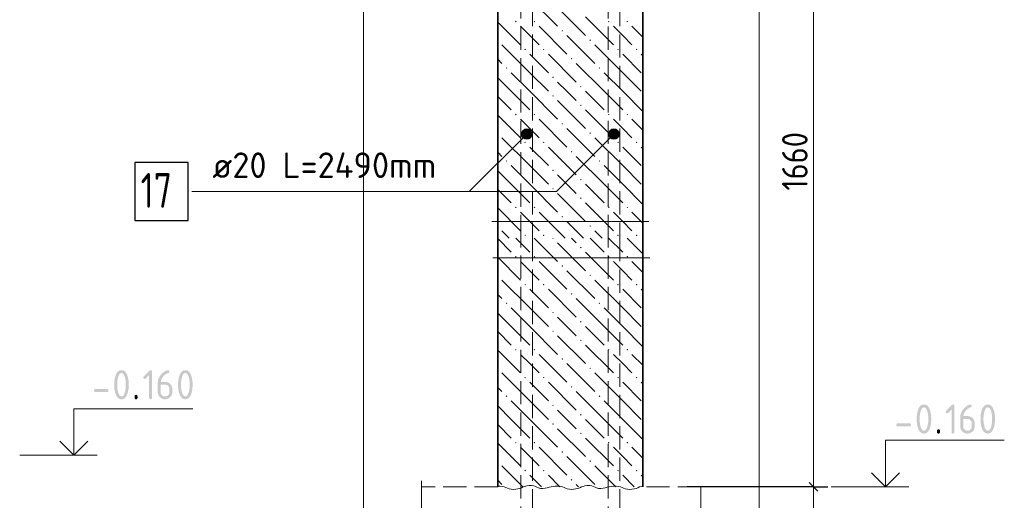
# Model space of a CAD drawing. Header units: millimetres. Extents: x 0 to 50400, y 0 to 35640.
# Tile 4 of 12: x 10836 to 21009, y 8374 to 13338. Entities that reach past the tile are written whole.
import ezdxf

# ---------------------------------------------------------------- set-up
doc = ezdxf.new("R2010")
doc.units = ezdxf.units.MM
doc.linetypes.add('______2', pattern=[324, 240, -84])
for name, color, linetype, lineweight in [('Standard', 7, 'Continuous', 25), ('Выпуски арматуры Г-обр.', 52, 'Continuous', 25), ('ЖБ Перекрытие верхний уровень', 7, 'Continuous', 35), ('ЖБ Пилон', 7, 'Continuous', 35), ('Размерная линия_ общее', 7, 'Continuous', 13)]:
    doc.layers.add(name, color=color, linetype=linetype, lineweight=lineweight)
doc.layers.add('Размерная выноска', color=7, linetype='Continuous')
doc.styles.add('ISOCPEUR', font='txt')

msp = doc.modelspace()

# ---------------------------------------------------------------- hatches: boundary and pattern name
at = {"layer": 'Standard', "linetype": 'Continuous', "lineweight": 13, "transparency": 33554687}
for points in [[(16113, 12118), (16037, 12194), (16023, 12170)], [(16113, 12118), (16023, 12170), (16089, 12104)], [(16089, 12104), (16023, 12170), (16023, 12142)], [(16089, 12104), (16023, 12142), (16062, 12104)], [(16062, 12104), (16023, 12142), (16037, 12118)], [(16127, 12142), (16062, 12208), (16037, 12194)], [(16127, 12142), (16037, 12194), (16113, 12118)], [(16127, 12170), (16089, 12208), (16062, 12208)], [(16127, 12170), (16062, 12208), (16127, 12142)], [(16089, 12208), (16127, 12170), (16113, 12194)], [(17013, 12118), (16937, 12194), (16923, 12170)], [(17013, 12118), (16923, 12170), (16989, 12104)], [(16989, 12104), (16923, 12170), (16923, 12142)], [(16989, 12104), (16923, 12142), (16962, 12104)], [(16962, 12104), (16923, 12142), (16937, 12118)], [(17027, 12142), (16962, 12208), (16937, 12194)], [(17027, 12142), (16937, 12194), (17013, 12118)], [(17027, 12170), (16989, 12208), (16962, 12208)], [(17027, 12170), (16962, 12208), (17027, 12142)], [(16989, 12208), (17027, 12170), (17013, 12194)]]:
    msp.add_hatch(color=7, dxfattribs=at).paths.add_polyline_path(points)
at = {"layer": 'ЖБ Пилон', "linetype": 'Continuous', "lineweight": 18, "transparency": 33554687}
for points in [[(15954, 13318), (15962, 13326), (15970, 13318), (15962, 13311)], [(16146, 13318), (16154, 13326), (16162, 13318), (16154, 13311)], [(16434, 13222), (16442, 13230), (16450, 13222), (16442, 13215)], [(16914, 13318), (16922, 13326), (16930, 13318), (16922, 13311)], [(17106, 13318), (17114, 13326), (17122, 13318), (17114, 13311)], [(15775, 13129), (15778, 13126), (15775, 13124)], [(16722, 13126), (16730, 13134), (16738, 13126), (16730, 13119)], [(16050, 13030), (16058, 13038), (16066, 13030), (16058, 13023)], [(16242, 13030), (16250, 13038), (16258, 13030), (16250, 13023)], [(17010, 13030), (17018, 13038), (17026, 13030), (17018, 13023)], [(17202, 13030), (17210, 13038), (17218, 13030), (17210, 13023)], [(16530, 12934), (16538, 12942), (16546, 12934), (16538, 12927)], [(15858, 12838), (15866, 12846), (15874, 12838), (15866, 12831)], [(16818, 12838), (16826, 12846), (16834, 12838), (16826, 12831)], [(16338, 12742), (16346, 12750), (16354, 12742), (16346, 12735)], [(16626, 12646), (16634, 12654), (16642, 12646), (16634, 12639)], [(16338, 12550), (16346, 12558), (16354, 12550), (16346, 12543)], [(16626, 12454), (16634, 12462), (16642, 12454), (16634, 12447)], [(15954, 12358), (15962, 12366), (15970, 12358), (15962, 12351)], [(16146, 12358), (16154, 12366), (16162, 12358), (16154, 12351)], [(16914, 12358), (16922, 12366), (16930, 12358), (16922, 12351)], [(17106, 12358), (17114, 12366), (17122, 12358), (17114, 12351)], [(16434, 12262), (16442, 12270), (16450, 12262), (16442, 12255)], [(15775, 12169), (15778, 12166), (15775, 12164)], [(16722, 12166), (16730, 12174), (16738, 12166), (16730, 12159)], [(16050, 12070), (16058, 12078), (16066, 12070), (16058, 12063)], [(16242, 12070), (16250, 12078), (16258, 12070), (16250, 12063)], [(17010, 12070), (17018, 12078), (17026, 12070), (17018, 12063)], [(17202, 12070), (17210, 12078), (17218, 12070), (17210, 12063)], [(16530, 11974), (16538, 11982), (16546, 11974), (16538, 11967)], [(15858, 11878), (15866, 11886), (15874, 11878), (15866, 11871)], [(16818, 11878), (16826, 11886), (16834, 11878), (16826, 11871)], [(16338, 11782), (16346, 11790), (16354, 11782), (16346, 11775)], [(16338, 11590), (16346, 11598), (16354, 11590), (16346, 11583)], [(16626, 11686), (16634, 11694), (16642, 11686), (16634, 11679)], [(16626, 11494), (16634, 11502), (16642, 11494), (16634, 11487)], [(15954, 11398), (15962, 11406), (15970, 11398), (15962, 11391)], [(16146, 11398), (16154, 11406), (16162, 11398), (16154, 11391)], [(16914, 11398), (16922, 11406), (16930, 11398), (16922, 11391)], [(17106, 11398), (17114, 11406), (17122, 11398), (17114, 11391)], [(16434, 11302), (16442, 11310), (16450, 11302), (16442, 11295)], [(15775, 11209), (15778, 11206), (15775, 11204)], [(16722, 11206), (16730, 11214), (16738, 11206), (16730, 11199)], [(16050, 11110), (16058, 11118), (16066, 11110), (16058, 11103)], [(16242, 11110), (16250, 11118), (16258, 11110), (16250, 11103)], [(17010, 11110), (17018, 11118), (17026, 11110), (17018, 11103)], [(17202, 11110), (17210, 11118), (17218, 11110), (17210, 11103)], [(16338, 11081), (16339, 11082), (16353, 11082), (16354, 11081), (16346, 11073)], [(16626, 10985), (16634, 10993), (16642, 10985), (16634, 10977)], [(15954, 10889), (15962, 10897), (15970, 10889), (15962, 10881)], [(16146, 10889), (16154, 10897), (16162, 10889), (16154, 10881)], [(16914, 10889), (16922, 10897), (16930, 10889), (16922, 10881)], [(17106, 10889), (17114, 10897), (17122, 10889), (17114, 10881)], [(16434, 10793), (16442, 10801), (16450, 10793), (16442, 10785)], [(15775, 10699), (15778, 10697), (15775, 10694)], [(16722, 10697), (16730, 10705), (16738, 10697), (16730, 10689)], [(16050, 10601), (16058, 10609), (16066, 10601), (16058, 10593)], [(16242, 10601), (16250, 10609), (16258, 10601), (16250, 10593)], [(17010, 10601), (17018, 10609), (17026, 10601), (17018, 10593)], [(17202, 10601), (17210, 10609), (17218, 10601), (17210, 10593)], [(16530, 10505), (16538, 10513), (16546, 10505), (16538, 10497)], [(15858, 10409), (15866, 10417), (15874, 10409), (15866, 10401)], [(16818, 10409), (16826, 10417), (16834, 10409), (16826, 10401)], [(16338, 10313), (16346, 10321), (16354, 10313), (16346, 10305)], [(16626, 10217), (16634, 10225), (16642, 10217), (16634, 10209)], [(16338, 10121), (16346, 10129), (16354, 10121), (16346, 10113)], [(16626, 10025), (16634, 10033), (16642, 10025), (16634, 10017)], [(15954, 9929), (15962, 9937), (15970, 9929), (15962, 9921)], [(16146, 9929), (16154, 9937), (16162, 9929), (16154, 9921)], [(16914, 9929), (16922, 9937), (16930, 9929), (16922, 9921)], [(17106, 9929), (17114, 9937), (17122, 9929), (17114, 9921)], [(16434, 9833), (16442, 9841), (16450, 9833), (16442, 9825)], [(15775, 9739), (15778, 9737), (15775, 9734)], [(16722, 9737), (16730, 9745), (16738, 9737), (16730, 9729)], [(16050, 9641), (16058, 9649), (16066, 9641), (16058, 9633)], [(16242, 9641), (16250, 9649), (16258, 9641), (16250, 9633)], [(17010, 9641), (17018, 9649), (17026, 9641), (17018, 9633)], [(17202, 9641), (17210, 9649), (17218, 9641), (17210, 9633)], [(16530, 9545), (16538, 9553), (16546, 9545), (16538, 9537)], [(15858, 9449), (15866, 9457), (15874, 9449), (15866, 9441)], [(16338, 9353), (16346, 9361), (16354, 9353), (16346, 9345)], [(16818, 9449), (16826, 9457), (16834, 9449), (16826, 9441)], [(16626, 9257), (16634, 9265), (16642, 9257), (16634, 9249)], [(16338, 9161), (16346, 9169), (16354, 9161), (16346, 9153)], [(16626, 9065), (16634, 9073), (16642, 9065), (16634, 9057)], [(15954, 8969), (15962, 8977), (15970, 8969), (15962, 8961)], [(16146, 8969), (16154, 8977), (16162, 8969), (16154, 8961)], [(16914, 8969), (16922, 8977), (16930, 8969), (16922, 8961)], [(17106, 8969), (17114, 8977), (17122, 8969), (17114, 8961)], [(16434, 8873), (16442, 8881), (16450, 8873), (16442, 8865)], [(15775, 8779), (15778, 8777), (15775, 8774)], [(16722, 8777), (16730, 8785), (16738, 8777), (16730, 8769)], [(16050, 8681), (16058, 8689), (16066, 8681), (16058, 8673)], [(16242, 8681), (16250, 8689), (16258, 8681), (16250, 8673)], [(17010, 8681), (17018, 8689), (17026, 8681), (17018, 8673)], [(17202, 8681), (17210, 8689), (17218, 8681), (17210, 8673)], [(16530, 8585), (16538, 8593), (16546, 8585), (16538, 8577)]]:
    msp.add_hatch(color=7, dxfattribs=at).paths.add_polyline_path(points, flags=16)
at = {"layer": 'ЖБ Пилон', "linetype": 'Continuous', "lineweight": 25, "transparency": 33554687}
h = msp.add_hatch(color=7, dxfattribs=at)
h.paths.add_polyline_path([(11932, 9567), (11932, 9577), (11932, 9586), (11932, 9595), (11931, 9604), (11930, 9612), (11928, 9621), (11927, 9629), (11925, 9638), (11923, 9644), (11921, 9649), (11920, 9655), (11918, 9659), (11916, 9664), (11914, 9668), (11912, 9672), (11909, 9675), (11907, 9678), (11905, 9680), (11902, 9683), (11899, 9684), (11897, 9686), (11894, 9687), (11891, 9687), (11888, 9687), (11885, 9687), (11882, 9687), (11879, 9686), (11876, 9684), (11873, 9683), (11871, 9680), (11868, 9678), (11866, 9675), (11864, 9672), (11862, 9668), (11860, 9664), (11858, 9659), (11856, 9655), (11854, 9649), (11853, 9644), (11851, 9637), (11849, 9629), (11847, 9620), (11846, 9612), (11845, 9603), (11844, 9594), (11843, 9585), (11843, 9577), (11843, 9567), (11843, 9558), (11843, 9549), (11844, 9540), (11845, 9531), (11846, 9523), (11847, 9514), (11849, 9506), (11851, 9497), (11852, 9491), (11854, 9486), (11856, 9480), (11858, 9475), (11860, 9471), (11862, 9467), (11864, 9463), (11866, 9460), (11868, 9457), (11871, 9454), (11873, 9452), (11876, 9451), (11879, 9449), (11882, 9448), (11885, 9447), (11888, 9447), (11891, 9447), (11894, 9448), (11897, 9449), (11899, 9451), (11902, 9452), (11905, 9454), (11907, 9457), (11909, 9460), (11912, 9463), (11914, 9467), (11916, 9471), (11918, 9475), (11920, 9480), (11921, 9486), (11923, 9491), (11925, 9497), (11927, 9506), (11928, 9514), (11930, 9523), (11931, 9531), (11932, 9540), (11932, 9549), (11932, 9558)])
h.paths.add_polyline_path([(11963, 9567), (11963, 9561), (11962, 9554), (11962, 9548), (11962, 9542), (11961, 9535), (11961, 9529), (11960, 9523), (11959, 9517), (11958, 9512), (11957, 9506), (11956, 9500), (11955, 9495), (11954, 9490), (11952, 9485), (11951, 9480), (11949, 9475), (11947, 9468), (11944, 9461), (11941, 9455), (11938, 9450), (11935, 9444), (11932, 9440), (11928, 9435), (11924, 9432), (11920, 9428), (11916, 9425), (11912, 9423), (11907, 9421), (11903, 9419), (11898, 9418), (11893, 9417), (11888, 9417), (11882, 9417), (11877, 9418), (11873, 9419), (11868, 9421), (11863, 9423), (11859, 9425), (11855, 9428), (11851, 9432), (11847, 9435), (11844, 9440), (11840, 9444), (11837, 9450), (11834, 9455), (11831, 9461), (11828, 9467), (11826, 9474), (11824, 9479), (11823, 9484), (11821, 9490), (11820, 9495), (11819, 9500), (11818, 9506), (11817, 9511), (11816, 9517), (11815, 9523), (11815, 9529), (11814, 9535), (11814, 9541), (11813, 9548), (11813, 9554), (11813, 9561), (11813, 9567), (11813, 9574), (11813, 9581), (11813, 9587), (11814, 9593), (11814, 9600), (11815, 9606), (11815, 9612), (11816, 9618), (11817, 9623), (11818, 9629), (11819, 9635), (11820, 9640), (11821, 9645), (11823, 9650), (11824, 9655), (11826, 9660), (11828, 9668), (11831, 9674), (11834, 9680), (11837, 9685), (11840, 9691), (11844, 9695), (11847, 9700), (11851, 9703), (11855, 9707), (11859, 9709), (11863, 9712), (11868, 9714), (11873, 9716), (11877, 9717), (11882, 9717), (11888, 9717), (11893, 9717), (11898, 9717), (11903, 9716), (11907, 9714), (11912, 9712), (11916, 9709), (11920, 9707), (11924, 9703), (11928, 9700), (11932, 9695), (11935, 9691), (11938, 9685), (11941, 9680), (11944, 9674), (11947, 9667), (11949, 9660), (11951, 9655), (11952, 9650), (11954, 9645), (11955, 9640), (11956, 9634), (11957, 9629), (11958, 9623), (11959, 9617), (11960, 9612), (11961, 9606), (11961, 9600), (11962, 9593), (11962, 9587), (11962, 9581), (11963, 9574)], flags=16)
for points in [[(12172, 9666), (12138, 9632), (12137, 9631), (12136, 9630), (12134, 9629), (12133, 9629), (12132, 9628), (12130, 9628), (12129, 9627), (12127, 9627), (12126, 9627), (12124, 9628), (12122, 9628), (12121, 9628), (12119, 9629), (12118, 9630), (12117, 9630), (12116, 9631), (12115, 9632), (12115, 9633), (12114, 9634), (12113, 9636), (12113, 9637), (12113, 9639), (12112, 9641), (12112, 9642), (12112, 9644), (12113, 9645), (12113, 9647), (12113, 9648), (12114, 9649), (12115, 9651), (12116, 9652), (12117, 9653), (12175, 9712), (12177, 9713), (12178, 9714), (12180, 9715), (12181, 9716), (12183, 9717), (12184, 9717), (12186, 9717), (12187, 9717), (12189, 9717), (12191, 9717), (12193, 9717), (12194, 9716), (12195, 9716), (12197, 9715), (12198, 9715), (12199, 9714), (12200, 9713), (12200, 9712), (12201, 9710), (12202, 9709), (12202, 9708), (12202, 9706), (12202, 9704), (12202, 9702), (12202, 9432), (12202, 9431), (12202, 9429), (12202, 9427), (12202, 9426), (12201, 9424), (12200, 9423), (12200, 9422), (12199, 9421), (12198, 9420), (12197, 9420), (12195, 9419), (12194, 9418), (12193, 9418), (12191, 9418), (12189, 9417), (12187, 9417), (12186, 9417), (12184, 9418), (12182, 9418), (12181, 9418), (12179, 9419), (12178, 9420), (12177, 9420), (12176, 9421), (12175, 9422), (12174, 9423), (12174, 9424), (12173, 9426), (12173, 9427), (12173, 9429), (12172, 9431), (12172, 9432)], [(11738, 9492), (11618, 9492), (11616, 9492), (11614, 9493), (11613, 9493), (11611, 9493), (11610, 9494), (11609, 9494), (11608, 9495), (11607, 9496), (11606, 9497), (11605, 9498), (11604, 9499), (11604, 9501), (11603, 9502), (11603, 9504), (11603, 9505), (11603, 9507), (11603, 9509), (11603, 9511), (11603, 9512), (11604, 9514), (11604, 9515), (11605, 9516), (11606, 9518), (11607, 9519), (11608, 9520), (11609, 9520), (11610, 9521), (11611, 9521), (11613, 9522), (11614, 9522), (11616, 9522), (11618, 9522), (11738, 9522), (11740, 9522), (11741, 9522), (11743, 9522), (11744, 9521), (11746, 9521), (11747, 9520), (11748, 9520), (11749, 9519), (11750, 9518), (11751, 9516), (11751, 9515), (11752, 9514), (11752, 9512), (11753, 9511), (11753, 9509), (11753, 9507), (11753, 9505), (11753, 9504), (11752, 9502), (11752, 9501), (11751, 9499), (11751, 9498), (11750, 9497), (11749, 9496), (11748, 9495), (11747, 9494), (11746, 9494), (11744, 9493), (11743, 9493), (11741, 9493), (11740, 9492)], [(12023, 9447), (12023, 9449), (12023, 9451), (12023, 9453), (12024, 9454), (12024, 9455), (12025, 9457), (12025, 9458), (12026, 9459), (12027, 9460), (12029, 9460), (12030, 9461), (12031, 9462), (12033, 9462), (12034, 9462), (12036, 9463), (12038, 9463), (12040, 9463), (12041, 9462), (12043, 9462), (12044, 9462), (12046, 9461), (12047, 9460), (12048, 9460), (12049, 9459), (12050, 9458), (12051, 9457), (12051, 9455), (12052, 9454), (12052, 9453), (12052, 9451), (12053, 9449), (12053, 9447), (12053, 9432), (12053, 9431), (12052, 9429), (12052, 9427), (12052, 9426), (12051, 9424), (12051, 9423), (12050, 9422), (12049, 9421), (12048, 9420), (12047, 9420), (12046, 9419), (12044, 9418), (12043, 9418), (12041, 9418), (12040, 9417), (12038, 9417), (12036, 9417), (12034, 9418), (12033, 9418), (12031, 9418), (12030, 9419), (12029, 9420), (12027, 9420), (12026, 9421), (12025, 9422), (12025, 9423), (12024, 9424), (12024, 9426), (12023, 9427), (12023, 9429), (12023, 9431), (12023, 9432)], [(20464, 9312), (20429, 9277), (20428, 9276), (20427, 9275), (20426, 9275), (20424, 9274), (20423, 9274), (20422, 9273), (20420, 9273), (20419, 9273), (20417, 9273), (20415, 9273), (20413, 9274), (20412, 9274), (20411, 9274), (20409, 9275), (20408, 9276), (20407, 9277), (20406, 9278), (20406, 9279), (20405, 9280), (20405, 9281), (20404, 9283), (20404, 9285), (20404, 9286), (20404, 9288), (20404, 9290), (20404, 9291), (20404, 9292), (20405, 9294), (20405, 9295), (20406, 9296), (20407, 9297), (20408, 9298), (20467, 9357), (20468, 9359), (20470, 9360), (20471, 9361), (20473, 9362), (20474, 9362), (20476, 9363), (20477, 9363), (20479, 9363), (20480, 9363), (20482, 9363), (20484, 9363), (20485, 9362), (20487, 9362), (20488, 9361), (20489, 9360), (20490, 9359), (20491, 9358), (20492, 9357), (20492, 9356), (20493, 9355), (20493, 9353), (20493, 9352), (20494, 9350), (20494, 9348), (20494, 9078), (20494, 9076), (20493, 9075), (20493, 9073), (20493, 9071), (20492, 9070), (20492, 9069), (20491, 9068), (20490, 9067), (20489, 9066), (20488, 9065), (20487, 9064), (20485, 9064), (20484, 9064), (20482, 9063), (20480, 9063), (20479, 9063), (20477, 9063), (20475, 9063), (20473, 9064), (20472, 9064), (20471, 9064), (20469, 9065), (20468, 9066), (20467, 9067), (20466, 9068), (20466, 9069), (20465, 9070), (20465, 9071), (20464, 9073), (20464, 9075), (20464, 9076), (20464, 9078)], [(20029, 9138), (19909, 9138), (19907, 9138), (19906, 9138), (19904, 9138), (19903, 9139), (19901, 9139), (19900, 9140), (19899, 9141), (19898, 9142), (19897, 9143), (19896, 9144), (19896, 9145), (19895, 9146), (19895, 9148), (19894, 9149), (19894, 9151), (19894, 9153), (19894, 9155), (19894, 9156), (19895, 9158), (19895, 9159), (19896, 9161), (19896, 9162), (19897, 9163), (19898, 9164), (19899, 9165), (19900, 9166), (19901, 9167), (19903, 9167), (19904, 9167), (19906, 9168), (19907, 9168), (19909, 9168), (20029, 9168), (20031, 9168), (20033, 9168), (20034, 9167), (20036, 9167), (20037, 9167), (20038, 9166), (20039, 9165), (20040, 9164), (20041, 9163), (20042, 9162), (20043, 9161), (20043, 9159), (20044, 9158), (20044, 9156), (20044, 9155), (20044, 9153), (20044, 9151), (20044, 9149), (20044, 9148), (20043, 9146), (20043, 9145), (20042, 9144), (20041, 9143), (20040, 9142), (20039, 9141), (20038, 9140), (20037, 9139), (20036, 9139), (20034, 9138), (20033, 9138), (20031, 9138)], [(20314, 9093), (20314, 9095), (20314, 9097), (20314, 9098), (20315, 9100), (20315, 9101), (20316, 9102), (20317, 9103), (20318, 9104), (20319, 9105), (20320, 9106), (20321, 9107), (20322, 9107), (20324, 9108), (20325, 9108), (20327, 9108), (20329, 9108), (20331, 9108), (20332, 9108), (20334, 9108), (20335, 9107), (20337, 9107), (20338, 9106), (20339, 9105), (20340, 9104), (20341, 9103), (20342, 9102), (20342, 9101), (20343, 9100), (20343, 9098), (20344, 9097), (20344, 9095), (20344, 9093), (20344, 9078), (20344, 9076), (20344, 9075), (20343, 9073), (20343, 9071), (20342, 9070), (20342, 9069), (20341, 9068), (20340, 9067), (20339, 9066), (20338, 9065), (20337, 9064), (20335, 9064), (20334, 9064), (20332, 9063), (20331, 9063), (20329, 9063), (20327, 9063), (20325, 9063), (20324, 9064), (20322, 9064), (20321, 9064), (20320, 9065), (20319, 9066), (20318, 9067), (20317, 9068), (20316, 9069), (20315, 9070), (20315, 9071), (20314, 9073), (20314, 9075), (20314, 9076), (20314, 9078)]]:
    msp.add_hatch(color=7, dxfattribs=at).paths.add_polyline_path(points, flags=16)
h = msp.add_hatch(color=7, dxfattribs=at)
h.paths.add_polyline_path([(12293, 9567), (12293, 9492), (12293, 9488), (12293, 9483), (12294, 9479), (12296, 9475), (12297, 9471), (12300, 9467), (12302, 9464), (12306, 9461), (12309, 9457), (12312, 9455), (12316, 9452), (12320, 9451), (12324, 9449), (12328, 9448), (12333, 9447), (12337, 9447), (12342, 9447), (12346, 9448), (12351, 9449), (12355, 9451), (12359, 9452), (12362, 9455), (12366, 9457), (12369, 9461), (12372, 9464), (12375, 9468), (12377, 9471), (12379, 9475), (12381, 9479), (12381, 9483), (12382, 9488), (12382, 9492), (12382, 9522), (12382, 9527), (12381, 9532), (12381, 9536), (12379, 9540), (12377, 9544), (12375, 9547), (12372, 9551), (12369, 9554), (12366, 9558), (12362, 9560), (12359, 9563), (12355, 9564), (12351, 9566), (12346, 9567), (12342, 9567), (12337, 9567)])
h.paths.add_polyline_path([(12367, 9717), (12369, 9717), (12371, 9717), (12372, 9717), (12374, 9716), (12375, 9716), (12376, 9715), (12378, 9715), (12378, 9714), (12379, 9713), (12380, 9712), (12381, 9710), (12381, 9709), (12382, 9708), (12382, 9706), (12382, 9704), (12382, 9702), (12382, 9700), (12382, 9697), (12381, 9695), (12380, 9694), (12379, 9692), (12378, 9691), (12377, 9690), (12375, 9689), (12371, 9688), (12367, 9687), (12363, 9686), (12359, 9684), (12355, 9682), (12351, 9680), (12347, 9678), (12344, 9675), (12340, 9673), (12336, 9670), (12333, 9667), (12330, 9664), (12326, 9661), (12323, 9657), (12320, 9653), (12317, 9649), (12312, 9643), (12308, 9637), (12304, 9631), (12301, 9624), (12298, 9618), (12296, 9611), (12295, 9604), (12294, 9597), (12337, 9597), (12341, 9597), (12345, 9597), (12349, 9597), (12353, 9596), (12356, 9595), (12360, 9594), (12363, 9593), (12367, 9592), (12370, 9591), (12373, 9589), (12376, 9587), (12379, 9585), (12382, 9583), (12385, 9581), (12388, 9578), (12391, 9576), (12393, 9573), (12396, 9570), (12398, 9567), (12400, 9564), (12402, 9561), (12404, 9558), (12406, 9555), (12407, 9551), (12408, 9548), (12409, 9545), (12410, 9541), (12411, 9538), (12412, 9534), (12412, 9530), (12412, 9526), (12412, 9522), (12412, 9492), (12412, 9489), (12412, 9485), (12412, 9481), (12411, 9477), (12410, 9474), (12409, 9470), (12408, 9467), (12407, 9463), (12405, 9460), (12404, 9457), (12402, 9454), (12400, 9451), (12398, 9448), (12396, 9445), (12393, 9442), (12390, 9439), (12388, 9437), (12385, 9434), (12382, 9432), (12379, 9430), (12376, 9428), (12373, 9426), (12370, 9424), (12366, 9423), (12363, 9422), (12359, 9420), (12356, 9419), (12352, 9419), (12349, 9418), (12345, 9418), (12341, 9417), (12337, 9417), (12334, 9417), (12330, 9418), (12326, 9418), (12322, 9419), (12319, 9419), (12315, 9420), (12312, 9421), (12308, 9423), (12305, 9424), (12302, 9426), (12299, 9428), (12296, 9430), (12293, 9432), (12290, 9434), (12287, 9436), (12284, 9439), (12282, 9442), (12279, 9445), (12277, 9448), (12275, 9451), (12273, 9454), (12271, 9457), (12269, 9460), (12268, 9463), (12267, 9466), (12266, 9470), (12265, 9473), (12264, 9477), (12263, 9481), (12263, 9484), (12263, 9488), (12263, 9492), (12263, 9582), (12263, 9589), (12263, 9595), (12264, 9601), (12265, 9607), (12266, 9613), (12267, 9619), (12269, 9625), (12271, 9630), (12273, 9636), (12276, 9641), (12278, 9647), (12282, 9652), (12285, 9657), (12288, 9662), (12292, 9667), (12296, 9672), (12300, 9675), (12303, 9679), (12306, 9682), (12310, 9686), (12313, 9689), (12317, 9692), (12320, 9695), (12324, 9697), (12327, 9700), (12331, 9702), (12335, 9705), (12338, 9707), (12342, 9709), (12346, 9711), (12350, 9712), (12354, 9714), (12356, 9715), (12358, 9716), (12360, 9716), (12361, 9717), (12363, 9717), (12365, 9717), (12366, 9717)], flags=16)
h = msp.add_hatch(color=7, dxfattribs=at)
h.paths.add_polyline_path([(12592, 9567), (12592, 9577), (12592, 9586), (12591, 9595), (12590, 9604), (12589, 9612), (12588, 9621), (12586, 9629), (12584, 9638), (12583, 9644), (12581, 9649), (12579, 9655), (12577, 9659), (12575, 9664), (12573, 9668), (12571, 9672), (12569, 9675), (12567, 9678), (12564, 9680), (12562, 9683), (12559, 9684), (12556, 9686), (12553, 9687), (12550, 9687), (12547, 9687), (12544, 9687), (12541, 9687), (12538, 9686), (12536, 9684), (12533, 9683), (12531, 9680), (12528, 9678), (12526, 9675), (12523, 9672), (12521, 9668), (12519, 9664), (12517, 9659), (12515, 9655), (12514, 9649), (12512, 9644), (12511, 9637), (12509, 9629), (12507, 9620), (12505, 9612), (12504, 9603), (12503, 9594), (12503, 9585), (12502, 9577), (12502, 9567), (12502, 9558), (12503, 9549), (12503, 9540), (12504, 9531), (12505, 9523), (12507, 9514), (12508, 9506), (12510, 9497), (12512, 9491), (12514, 9486), (12515, 9480), (12517, 9475), (12519, 9471), (12521, 9467), (12523, 9463), (12526, 9460), (12528, 9457), (12530, 9454), (12533, 9452), (12536, 9451), (12538, 9449), (12541, 9448), (12544, 9447), (12547, 9447), (12550, 9447), (12553, 9448), (12556, 9449), (12559, 9451), (12562, 9452), (12564, 9454), (12567, 9457), (12569, 9460), (12571, 9463), (12573, 9467), (12575, 9471), (12577, 9475), (12579, 9480), (12581, 9486), (12583, 9491), (12584, 9497), (12586, 9506), (12588, 9514), (12589, 9523), (12590, 9531), (12591, 9540), (12592, 9549), (12592, 9558)])
h.paths.add_polyline_path([(12622, 9567), (12622, 9561), (12622, 9554), (12622, 9548), (12621, 9542), (12621, 9535), (12620, 9529), (12620, 9523), (12619, 9517), (12618, 9512), (12617, 9506), (12616, 9500), (12615, 9495), (12613, 9490), (12612, 9485), (12611, 9480), (12609, 9475), (12607, 9468), (12604, 9461), (12601, 9455), (12598, 9450), (12595, 9444), (12591, 9440), (12588, 9435), (12584, 9432), (12580, 9428), (12576, 9425), (12572, 9423), (12567, 9421), (12562, 9419), (12557, 9418), (12553, 9417), (12547, 9417), (12542, 9417), (12537, 9418), (12532, 9419), (12527, 9421), (12523, 9423), (12519, 9425), (12514, 9428), (12511, 9432), (12507, 9435), (12503, 9440), (12500, 9444), (12497, 9450), (12493, 9455), (12491, 9461), (12488, 9467), (12486, 9474), (12484, 9479), (12482, 9484), (12481, 9490), (12480, 9495), (12479, 9500), (12478, 9506), (12476, 9511), (12476, 9517), (12475, 9523), (12474, 9529), (12474, 9535), (12473, 9541), (12473, 9548), (12473, 9554), (12472, 9561), (12472, 9567), (12472, 9574), (12473, 9581), (12473, 9587), (12473, 9593), (12474, 9600), (12474, 9606), (12475, 9612), (12476, 9618), (12476, 9623), (12478, 9629), (12479, 9635), (12480, 9640), (12481, 9645), (12482, 9650), (12484, 9655), (12486, 9660), (12488, 9668), (12491, 9674), (12493, 9680), (12497, 9685), (12500, 9691), (12503, 9695), (12507, 9700), (12511, 9703), (12514, 9707), (12519, 9709), (12523, 9712), (12527, 9714), (12532, 9716), (12537, 9717), (12542, 9717), (12547, 9717), (12553, 9717), (12557, 9717), (12562, 9716), (12567, 9714), (12572, 9712), (12576, 9709), (12580, 9707), (12584, 9703), (12588, 9700), (12591, 9695), (12595, 9691), (12598, 9685), (12601, 9680), (12604, 9674), (12607, 9667), (12609, 9660), (12611, 9655), (12612, 9650), (12613, 9645), (12615, 9640), (12616, 9634), (12617, 9629), (12618, 9623), (12619, 9617), (12620, 9612), (12620, 9606), (12621, 9600), (12621, 9593), (12622, 9587), (12622, 9581), (12622, 9574)], flags=16)
h = msp.add_hatch(color=7, dxfattribs=at)
h.paths.add_polyline_path([(20224, 9213), (20224, 9222), (20223, 9231), (20223, 9240), (20222, 9249), (20221, 9258), (20219, 9266), (20218, 9275), (20216, 9283), (20214, 9289), (20213, 9295), (20211, 9300), (20209, 9305), (20207, 9310), (20205, 9314), (20203, 9317), (20201, 9321), (20198, 9324), (20196, 9326), (20193, 9328), (20191, 9330), (20188, 9331), (20185, 9332), (20182, 9333), (20179, 9333), (20176, 9333), (20173, 9332), (20170, 9331), (20167, 9330), (20165, 9328), (20162, 9326), (20160, 9324), (20157, 9320), (20155, 9317), (20153, 9313), (20151, 9310), (20149, 9305), (20147, 9300), (20145, 9295), (20144, 9289), (20142, 9283), (20140, 9275), (20139, 9266), (20137, 9257), (20136, 9249), (20135, 9240), (20135, 9231), (20134, 9222), (20134, 9213), (20134, 9204), (20135, 9195), (20135, 9186), (20136, 9177), (20137, 9168), (20139, 9160), (20140, 9151), (20142, 9143), (20143, 9137), (20145, 9131), (20147, 9126), (20149, 9121), (20151, 9116), (20153, 9113), (20155, 9109), (20157, 9106), (20160, 9102), (20162, 9100), (20165, 9098), (20167, 9096), (20170, 9095), (20173, 9094), (20176, 9093), (20179, 9093), (20182, 9093), (20185, 9094), (20188, 9095), (20191, 9096), (20193, 9098), (20196, 9100), (20198, 9102), (20201, 9106), (20203, 9109), (20205, 9113), (20207, 9116), (20209, 9121), (20211, 9126), (20213, 9131), (20214, 9137), (20216, 9143), (20218, 9151), (20219, 9160), (20221, 9168), (20222, 9177), (20223, 9186), (20223, 9195), (20224, 9204)])
h.paths.add_polyline_path([(20254, 9213), (20254, 9206), (20254, 9200), (20253, 9193), (20253, 9187), (20253, 9181), (20252, 9175), (20251, 9169), (20250, 9163), (20250, 9157), (20249, 9152), (20248, 9146), (20246, 9141), (20245, 9135), (20244, 9130), (20242, 9125), (20241, 9120), (20238, 9113), (20235, 9107), (20233, 9101), (20229, 9095), (20226, 9090), (20223, 9085), (20219, 9081), (20216, 9077), (20212, 9074), (20207, 9071), (20203, 9068), (20199, 9067), (20194, 9065), (20189, 9064), (20184, 9063), (20179, 9063), (20174, 9063), (20169, 9064), (20164, 9065), (20159, 9067), (20155, 9068), (20150, 9071), (20146, 9074), (20142, 9077), (20138, 9081), (20135, 9085), (20131, 9090), (20128, 9095), (20125, 9100), (20122, 9107), (20120, 9113), (20117, 9120), (20116, 9125), (20114, 9130), (20113, 9135), (20111, 9141), (20110, 9146), (20109, 9151), (20108, 9157), (20107, 9163), (20106, 9169), (20106, 9175), (20105, 9181), (20105, 9187), (20104, 9193), (20104, 9200), (20104, 9206), (20104, 9213), (20104, 9220), (20104, 9226), (20104, 9233), (20105, 9239), (20105, 9245), (20106, 9251), (20106, 9257), (20107, 9263), (20108, 9269), (20109, 9275), (20110, 9280), (20111, 9286), (20113, 9291), (20114, 9296), (20116, 9301), (20117, 9306), (20120, 9313), (20122, 9319), (20125, 9326), (20128, 9331), (20131, 9336), (20135, 9341), (20138, 9345), (20142, 9349), (20146, 9352), (20150, 9355), (20155, 9358), (20159, 9359), (20164, 9361), (20169, 9362), (20174, 9363), (20179, 9363), (20184, 9363), (20189, 9362), (20194, 9361), (20199, 9359), (20203, 9358), (20207, 9355), (20212, 9352), (20216, 9349), (20219, 9345), (20223, 9341), (20226, 9336), (20229, 9331), (20233, 9325), (20235, 9319), (20238, 9313), (20241, 9306), (20242, 9301), (20244, 9296), (20245, 9291), (20246, 9285), (20248, 9280), (20249, 9274), (20250, 9269), (20250, 9263), (20251, 9257), (20252, 9251), (20253, 9245), (20253, 9239), (20253, 9233), (20254, 9226), (20254, 9220)], flags=16)
h = msp.add_hatch(color=7, dxfattribs=at)
h.paths.add_polyline_path([(20584, 9213), (20584, 9138), (20584, 9133), (20585, 9129), (20585, 9125), (20587, 9121), (20589, 9117), (20591, 9113), (20594, 9109), (20597, 9106), (20600, 9103), (20604, 9100), (20607, 9098), (20611, 9096), (20615, 9095), (20620, 9094), (20624, 9093), (20629, 9093), (20633, 9093), (20638, 9094), (20642, 9095), (20646, 9096), (20650, 9098), (20654, 9100), (20657, 9103), (20660, 9106), (20664, 9110), (20666, 9113), (20669, 9117), (20670, 9121), (20672, 9125), (20673, 9129), (20673, 9133), (20673, 9138), (20673, 9168), (20673, 9173), (20673, 9177), (20672, 9181), (20670, 9185), (20668, 9189), (20666, 9193), (20664, 9197), (20660, 9200), (20657, 9203), (20653, 9206), (20650, 9208), (20646, 9210), (20642, 9211), (20638, 9212), (20633, 9213), (20629, 9213)])
h.paths.add_polyline_path([(20658, 9363), (20660, 9363), (20662, 9363), (20664, 9363), (20665, 9362), (20666, 9362), (20668, 9361), (20669, 9360), (20670, 9359), (20671, 9358), (20671, 9357), (20672, 9356), (20672, 9355), (20673, 9353), (20673, 9352), (20673, 9350), (20673, 9348), (20673, 9345), (20673, 9343), (20672, 9341), (20672, 9339), (20671, 9338), (20669, 9337), (20668, 9336), (20666, 9335), (20662, 9334), (20658, 9333), (20654, 9331), (20650, 9329), (20646, 9328), (20642, 9326), (20638, 9323), (20635, 9321), (20631, 9318), (20628, 9316), (20624, 9313), (20621, 9309), (20617, 9306), (20614, 9303), (20611, 9299), (20608, 9295), (20603, 9289), (20599, 9282), (20595, 9276), (20592, 9270), (20589, 9263), (20588, 9256), (20586, 9250), (20585, 9243), (20629, 9243), (20633, 9243), (20636, 9243), (20640, 9242), (20644, 9242), (20648, 9241), (20651, 9240), (20655, 9239), (20658, 9238), (20661, 9236), (20664, 9235), (20668, 9233), (20671, 9231), (20674, 9229), (20676, 9226), (20679, 9224), (20682, 9221), (20685, 9219), (20687, 9216), (20689, 9213), (20691, 9210), (20693, 9207), (20695, 9204), (20697, 9200), (20698, 9197), (20699, 9194), (20700, 9190), (20701, 9187), (20702, 9183), (20703, 9180), (20703, 9176), (20703, 9172), (20703, 9168), (20703, 9138), (20703, 9134), (20703, 9130), (20703, 9127), (20702, 9123), (20701, 9119), (20700, 9116), (20699, 9112), (20698, 9109), (20697, 9106), (20695, 9103), (20693, 9099), (20691, 9096), (20689, 9093), (20687, 9090), (20684, 9088), (20682, 9085), (20679, 9082), (20676, 9080), (20673, 9077), (20670, 9075), (20667, 9073), (20664, 9072), (20661, 9070), (20657, 9068), (20654, 9067), (20651, 9066), (20647, 9065), (20644, 9064), (20640, 9064), (20636, 9063), (20632, 9063), (20629, 9063), (20625, 9063), (20621, 9063), (20617, 9064), (20614, 9064), (20610, 9065), (20606, 9066), (20603, 9067), (20600, 9068), (20596, 9070), (20593, 9072), (20590, 9073), (20587, 9075), (20584, 9077), (20581, 9080), (20578, 9082), (20576, 9085), (20573, 9087), (20570, 9090), (20568, 9093), (20566, 9096), (20564, 9099), (20562, 9102), (20561, 9105), (20559, 9109), (20558, 9112), (20557, 9116), (20556, 9119), (20555, 9123), (20554, 9126), (20554, 9130), (20554, 9134), (20554, 9138), (20554, 9228), (20554, 9234), (20554, 9241), (20555, 9247), (20556, 9253), (20557, 9259), (20558, 9264), (20560, 9270), (20562, 9276), (20564, 9281), (20567, 9287), (20570, 9292), (20573, 9297), (20576, 9303), (20580, 9308), (20583, 9313), (20588, 9317), (20591, 9321), (20594, 9325), (20598, 9328), (20601, 9331), (20604, 9334), (20608, 9337), (20611, 9340), (20615, 9343), (20619, 9345), (20622, 9348), (20626, 9350), (20630, 9352), (20633, 9354), (20637, 9356), (20641, 9358), (20645, 9360), (20647, 9360), (20649, 9361), (20651, 9362), (20653, 9362), (20654, 9363), (20656, 9363), (20657, 9363)], flags=16)
h = msp.add_hatch(color=7, dxfattribs=at)
h.paths.add_polyline_path([(20883, 9213), (20883, 9222), (20883, 9231), (20882, 9240), (20881, 9249), (20880, 9258), (20879, 9266), (20877, 9275), (20875, 9283), (20874, 9289), (20872, 9295), (20870, 9300), (20869, 9305), (20867, 9310), (20865, 9314), (20862, 9317), (20860, 9321), (20858, 9324), (20855, 9326), (20853, 9328), (20850, 9330), (20847, 9331), (20844, 9332), (20842, 9333), (20838, 9333), (20835, 9333), (20832, 9332), (20830, 9331), (20827, 9330), (20824, 9328), (20822, 9326), (20819, 9324), (20817, 9320), (20815, 9317), (20813, 9313), (20810, 9310), (20809, 9305), (20807, 9300), (20805, 9295), (20803, 9289), (20802, 9283), (20800, 9275), (20798, 9266), (20797, 9257), (20796, 9249), (20795, 9240), (20794, 9231), (20794, 9222), (20794, 9213), (20794, 9204), (20794, 9195), (20795, 9186), (20796, 9177), (20797, 9168), (20798, 9160), (20800, 9151), (20802, 9143), (20803, 9137), (20805, 9131), (20806, 9126), (20808, 9121), (20810, 9116), (20812, 9113), (20814, 9109), (20817, 9106), (20819, 9102), (20822, 9100), (20824, 9098), (20827, 9096), (20830, 9095), (20832, 9094), (20835, 9093), (20838, 9093), (20842, 9093), (20844, 9094), (20847, 9095), (20850, 9096), (20853, 9098), (20855, 9100), (20858, 9102), (20860, 9106), (20862, 9109), (20865, 9113), (20867, 9116), (20869, 9121), (20870, 9126), (20872, 9131), (20874, 9137), (20875, 9143), (20877, 9151), (20879, 9160), (20880, 9168), (20881, 9177), (20882, 9186), (20883, 9195), (20883, 9204)])
h.paths.add_polyline_path([(20913, 9213), (20913, 9206), (20913, 9200), (20913, 9193), (20912, 9187), (20912, 9181), (20911, 9175), (20911, 9169), (20910, 9163), (20909, 9157), (20908, 9152), (20907, 9146), (20906, 9141), (20905, 9135), (20903, 9130), (20902, 9125), (20900, 9120), (20898, 9113), (20895, 9107), (20892, 9101), (20889, 9095), (20886, 9090), (20882, 9085), (20879, 9081), (20875, 9077), (20871, 9074), (20867, 9071), (20863, 9068), (20858, 9067), (20854, 9065), (20849, 9064), (20844, 9063), (20838, 9063), (20833, 9063), (20828, 9064), (20823, 9065), (20819, 9067), (20814, 9068), (20810, 9071), (20806, 9074), (20802, 9077), (20798, 9081), (20794, 9085), (20791, 9090), (20788, 9095), (20785, 9100), (20782, 9107), (20779, 9113), (20777, 9120), (20775, 9125), (20774, 9130), (20772, 9135), (20771, 9141), (20770, 9146), (20769, 9151), (20768, 9157), (20767, 9163), (20766, 9169), (20765, 9175), (20765, 9181), (20764, 9187), (20764, 9193), (20764, 9200), (20764, 9206), (20764, 9213), (20764, 9220), (20764, 9226), (20764, 9233), (20764, 9239), (20765, 9245), (20765, 9251), (20766, 9257), (20767, 9263), (20768, 9269), (20769, 9275), (20770, 9280), (20771, 9286), (20772, 9291), (20774, 9296), (20775, 9301), (20777, 9306), (20779, 9313), (20782, 9319), (20785, 9326), (20788, 9331), (20791, 9336), (20794, 9341), (20798, 9345), (20802, 9349), (20806, 9352), (20810, 9355), (20814, 9358), (20819, 9359), (20823, 9361), (20828, 9362), (20833, 9363), (20838, 9363), (20844, 9363), (20849, 9362), (20854, 9361), (20858, 9359), (20863, 9358), (20867, 9355), (20871, 9352), (20875, 9349), (20879, 9345), (20882, 9341), (20886, 9336), (20889, 9331), (20892, 9325), (20895, 9319), (20898, 9313), (20900, 9306), (20902, 9301), (20903, 9296), (20905, 9291), (20906, 9285), (20907, 9280), (20908, 9274), (20909, 9269), (20910, 9263), (20911, 9257), (20911, 9251), (20912, 9245), (20912, 9239), (20913, 9233), (20913, 9226), (20913, 9220)], flags=16)

# ---------------------------------------------------------------- linework, layer by layer
at = {"layer": 'Standard', "color": 7, "linetype": 'Continuous', "lineweight": 13, "transparency": 33554687}
for p, q in [((16037, 12194), (16037, 12194)), ((16037, 12118), (16037, 12118)), ((16113, 12194), (16113, 12194)), ((16113, 12118), (16113, 12118)), ((16937, 12194), (16937, 12194)), ((16937, 12118), (16937, 12118)), ((17013, 12194), (17013, 12194)), ((17013, 12118), (17013, 12118)), ((11636, 8840), (10836, 8840)), ((20021, 8513), (19221, 8513))]:
    msp.add_line(p, q, dxfattribs=at)
at = {"layer": 'Standard', "color": 254, "linetype": 'Continuous', "lineweight": 13, "true_color": 0xc4c4ff, "transparency": 33554687}
msp.add_line((14389, 11082), (14389, 2763), dxfattribs=at)
for points in [[(18475, 11082), (18475, 17337), (14389, 17337), (14389, 11082)], [(14389, 2763), (18475, 2763), (18475, 11082)]]:
    msp.add_lwpolyline(points, dxfattribs=at)
at = {"layer": 'Standard', "color": 7, "linetype": 'Continuous', "lineweight": 13, "transparency": 33554687}
for points in [[(16075, 12156), (15481, 11562), (12613, 11562)], [(16975, 12156), (16381, 11562), (15481, 11562)], [(11396, 8840), (11396, 9320), (12624, 9320)], [(19781, 8513), (19781, 8993), (21009, 8993)]]:
    msp.add_lwpolyline(points, dxfattribs=at)
at = {"layer": 'Standard', "color": 7, "linetype": 'Continuous', "lineweight": 35, "transparency": 33554687}
for points in [[(11250, 8985), (11396, 8840), (11541, 8985)], [(19636, 8658), (19781, 8513), (19926, 8658)]]:
    msp.add_lwpolyline(points, dxfattribs=at)
at = {"layer": 'Standard', "color": 7, "linetype": 'Continuous', "lineweight": 18, "transparency": 33554687}
for points in [[(15775, 8518), (15797, 8518), (15821, 8517), (15843, 8513), (15860, 8506), (15875, 8498), (15893, 8492), (15915, 8488), (15938, 8486), (15962, 8488), (15983, 8492), (16004, 8497), (16022, 8504), (16039, 8511), (16056, 8517), (16076, 8523), (16099, 8526), (16123, 8525), (16147, 8522), (16164, 8516), (16180, 8508), (16196, 8501), (16217, 8496), (16241, 8495), (16264, 8498), (16285, 8503), (16306, 8508), (16327, 8513), (16347, 8517), (16370, 8520), (16375, 8520)], [(16375, 8518), (16397, 8518), (16421, 8517), (16443, 8513), (16460, 8506), (16475, 8498), (16493, 8492), (16515, 8488), (16538, 8486), (16562, 8488), (16583, 8492), (16604, 8497), (16622, 8504), (16639, 8511), (16656, 8517), (16676, 8523), (16699, 8526), (16723, 8525), (16747, 8522), (16764, 8516), (16780, 8508), (16796, 8501), (16817, 8496), (16841, 8495), (16864, 8498), (16885, 8503), (16906, 8508), (16927, 8513), (16947, 8517), (16970, 8520), (16975, 8520)], [(16975, 8518), (16997, 8518), (17021, 8517), (17043, 8513), (17060, 8506), (17075, 8498), (17093, 8492), (17115, 8488), (17138, 8486), (17162, 8488), (17183, 8492), (17204, 8497), (17222, 8504), (17239, 8511), (17256, 8517), (17275, 8523)]]:
    msp.add_lwpolyline(points, dxfattribs=at)
at = {"layer": 'Standard', "color": 7, "linetype": 'Continuous', "lineweight": 13, "transparency": 33554687}
for centre in [(16075, 12156), (16975, 12156)]:
    msp.add_circle(centre, 54, dxfattribs=at)
at = {"layer": 'Выпуски арматуры Г-обр.', "color": 251, "linetype": '______2', "lineweight": 13, "true_color": 0x656565, "transparency": 33554687}
for p, q in [((16135, 16102), (16135, 11082)), ((17035, 16102), (17035, 11082))]:
    msp.add_line(p, q, dxfattribs=at)
for points in [[(16015, 11082), (16015, 16102), (16135, 16102)], [(16915, 11082), (16915, 16102), (17035, 16102)], [(16135, 11082), (16135, 3533), (16015, 3533), (16015, 11082)], [(17035, 11082), (17035, 3533), (16915, 3533), (16915, 11082)]]:
    msp.add_lwpolyline(points, dxfattribs=at)
at = {"layer": 'Выпуски арматуры Г-обр.', "color": 7, "linetype": 'Continuous', "lineweight": 25, "transparency": 33554687}
msp.add_lwpolyline([(12025, 11262), (12577, 11262), (12577, 11862), (12025, 11862), (12025, 11262)], dxfattribs=at)
at = {"layer": 'ЖБ Перекрытие верхний уровень', "color": 7, "linetype": '______2', "lineweight": 18, "transparency": 33554687}
for p, q in [((15775, 8513), (14989, 8513)), ((17875, 8513), (17275, 8513)), ((17875, 7313), (17875, 8513))]:
    msp.add_line(p, q, dxfattribs=at)
at = {"layer": 'ЖБ Пилон', "color": 7, "linetype": 'Continuous', "lineweight": 35, "transparency": 33554687}
for p, q in [((15775, 16737), (15775, 11082)), ((17275, 11082), (17275, 16737)), ((15775, 11082), (15775, 8513)), ((17275, 8513), (17275, 11082))]:
    msp.add_line(p, q, dxfattribs=at)
at = {"layer": 'ЖБ Пилон', "color": 9, "linetype": 'Continuous', "lineweight": 18, "true_color": 0xc7c7c7, "transparency": 33554687}
for p, q in [((16106, 13558), (16394, 13270)), ((16394, 13462), (16682, 13174)), ((16682, 13366), (16970, 13078)), ((15775, 13313), (16010, 13078)), ((16106, 13174), (16010, 13270)), ((16202, 13270), (16490, 12982)), ((17066, 13174), (16970, 13270)), ((17162, 13270), (17275, 13157)), ((16202, 13078), (16106, 13174)), ((16490, 13174), (16778, 12886)), ((17162, 13078), (17066, 13174)), ((16106, 12790), (15818, 13078)), ((17066, 12790), (16778, 13078)), ((15775, 12929), (15818, 12886)), ((16106, 12982), (16298, 12790)), ((16298, 12982), (16586, 12694)), ((17066, 12982), (17258, 12790)), ((17258, 12982), (17275, 12965)), ((16874, 12598), (16586, 12886)), ((15914, 12598), (15775, 12737)), ((15914, 12790), (16106, 12598)), ((16106, 12790), (16298, 12598)), ((16874, 12790), (17066, 12598)), ((17066, 12790), (17258, 12598)), ((16490, 12598), (16394, 12694)), ((15775, 12545), (15914, 12406)), ((15914, 12598), (16106, 12406)), ((16106, 12598), (16394, 12310)), ((16586, 12502), (16490, 12598)), ((16682, 12598), (16874, 12406)), ((16874, 12598), (17066, 12406)), ((17066, 12598), (17275, 12389)), ((16394, 12502), (16682, 12214)), ((15775, 12353), (16010, 12118)), ((16106, 12214), (16010, 12310)), ((16202, 12310), (16490, 12022)), ((16682, 12406), (16970, 12118)), ((17066, 12214), (16970, 12310)), ((17162, 12310), (17275, 12197)), ((16202, 12118), (16106, 12214)), ((16490, 12214), (16778, 11926)), ((17162, 12118), (17066, 12214)), ((16106, 11830), (15818, 12118)), ((17066, 11830), (16778, 12118)), ((16106, 12022), (16298, 11830)), ((16298, 12022), (16586, 11734)), ((17066, 12022), (17258, 11830)), ((17258, 12022), (17275, 12005)), ((15775, 11969), (15818, 11926)), ((16874, 11638), (16586, 11926)), ((15914, 11830), (16106, 11638)), ((16106, 11830), (16298, 11638)), ((16874, 11830), (17066, 11638)), ((17066, 11830), (17258, 11638)), ((15914, 11638), (15775, 11777)), ((16490, 11638), (16394, 11734)), ((15914, 11638), (16106, 11446)), ((16106, 11638), (16394, 11350)), ((16586, 11542), (16490, 11638)), ((16682, 11638), (16874, 11446)), ((16874, 11638), (17066, 11446)), ((17066, 11638), (17275, 11429)), ((15775, 11585), (15914, 11446)), ((16394, 11542), (16682, 11254)), ((16682, 11446), (16970, 11158)), ((15775, 11393), (16010, 11158)), ((16106, 11254), (16010, 11350)), ((16202, 11350), (16470, 11082)), ((17066, 11254), (16970, 11350)), ((17162, 11350), (17275, 11237)), ((16202, 11158), (16106, 11254)), ((16490, 11254), (16662, 11082)), ((17162, 11158), (17066, 11254)), ((15894, 11082), (15818, 11158)), ((16854, 11082), (16778, 11158)), ((15775, 11076), (15914, 10937)), ((15961, 11082), (16106, 10937)), ((16153, 11082), (16394, 10841)), ((16394, 11033), (16682, 10745)), ((16586, 11033), (16537, 11082)), ((16729, 11082), (16874, 10937)), ((16921, 11082), (17066, 10937)), ((17113, 11082), (17275, 10920)), ((16682, 10937), (16970, 10649)), ((15775, 10884), (16010, 10649)), ((16106, 10745), (16010, 10841)), ((16202, 10841), (16490, 10553)), ((17066, 10745), (16970, 10841)), ((17162, 10841), (17275, 10728)), ((16202, 10649), (16106, 10745)), ((16490, 10745), (16778, 10457)), ((17162, 10649), (17066, 10745)), ((16106, 10361), (15818, 10649)), ((17066, 10361), (16778, 10649)), ((15775, 10500), (15818, 10457)), ((16106, 10553), (16298, 10361)), ((16298, 10553), (16586, 10265)), ((17066, 10553), (17258, 10361)), ((17258, 10553), (17275, 10536)), ((16874, 10169), (16586, 10457)), ((15914, 10169), (15775, 10308)), ((15914, 10361), (16106, 10169)), ((16106, 10361), (16298, 10169)), ((16874, 10361), (17066, 10169)), ((17066, 10361), (17258, 10169)), ((16490, 10169), (16394, 10265)), ((15775, 10116), (15914, 9977)), ((15914, 10169), (16106, 9977)), ((16106, 10169), (16394, 9881)), ((16394, 10073), (16682, 9785)), ((16586, 10073), (16490, 10169)), ((16682, 10169), (16874, 9977)), ((16874, 10169), (17066, 9977)), ((17066, 10169), (17275, 9960)), ((16682, 9977), (16970, 9689)), ((15775, 9924), (16010, 9689)), ((16106, 9785), (16010, 9881)), ((16202, 9881), (16490, 9593)), ((17066, 9785), (16970, 9881)), ((17162, 9881), (17275, 9768)), ((16202, 9689), (16106, 9785)), ((16490, 9785), (16778, 9497)), ((17162, 9689), (17066, 9785)), ((16106, 9401), (15818, 9689)), ((17066, 9401), (16778, 9689)), ((16106, 9593), (16298, 9401)), ((16298, 9593), (16586, 9305)), ((17066, 9593), (17258, 9401)), ((17258, 9593), (17275, 9576)), ((15775, 9540), (15818, 9497)), ((16874, 9209), (16586, 9497)), ((15914, 9401), (16106, 9209)), ((16106, 9401), (16298, 9209)), ((16874, 9401), (17066, 9209)), ((17066, 9401), (17258, 9209)), ((15914, 9209), (15775, 9348)), ((16490, 9209), (16394, 9305)), ((15914, 9209), (16106, 9017)), ((16106, 9209), (16394, 8921)), ((16586, 9113), (16490, 9209)), ((16682, 9209), (16874, 9017)), ((16874, 9209), (17066, 9017)), ((17066, 9209), (17275, 9000)), ((15775, 9156), (15914, 9017)), ((16394, 9113), (16682, 8825)), ((15775, 8964), (16010, 8729)), ((16682, 9017), (16970, 8729)), ((16106, 8825), (16010, 8921)), ((16202, 8921), (16490, 8633)), ((17066, 8825), (16970, 8921)), ((17162, 8921), (17275, 8808)), ((16202, 8729), (16106, 8825)), ((16490, 8825), (16778, 8537)), ((17162, 8729), (17066, 8825)), ((16034, 8513), (15818, 8729)), ((16994, 8513), (16778, 8729)), ((15775, 8580), (15818, 8537)), ((16106, 8633), (16226, 8513)), ((16298, 8633), (16418, 8513)), ((17066, 8633), (17186, 8513)), ((17258, 8633), (17275, 8616)), ((16610, 8513), (16586, 8537))]:
    msp.add_line(p, q, dxfattribs=at)
at = {"layer": 'Размерная выноска', "color": 7, "linetype": 'Continuous', "lineweight": 13, "transparency": 33554687}
for p, q in [((15715, 11253), (17335, 11253)), ((15726, 10877), (17346, 10877)), ((14989, 7253), (14989, 8573))]:
    msp.add_line(p, q, dxfattribs=at)
at = {"layer": 'Размерная линия_ общее', "color": 7, "linetype": 'Continuous', "lineweight": 13, "transparency": 33554687}
for p, q in [((19037, 8513), (19037, 11082)), ((19037, 7313), (19037, 8513))]:
    msp.add_line(p, q, dxfattribs=at)
at = {"layer": 'Размерная линия_ общее', "color": 7, "linetype": 'Continuous', "lineweight": 25, "transparency": 33554687}
msp.add_line((19082, 8468), (18992, 8558), dxfattribs=at)
at = {"layer": 'Размерная линия_ общее', "color": 7, "linetype": 'Continuous', "lineweight": -3, "transparency": 33554687}
for q in [(18887, 8513), (19187, 8513)]:
    msp.add_line((19037, 8513), q, dxfattribs=at)
at = {"layer": 'Размерная линия_ общее', "color": 7, "linetype": 'Continuous', "lineweight": 13, "transparency": 33554687}
msp.add_lwpolyline([(19037, 11082), (19037, 11180), (19037, 11180), (19037, 16102)], dxfattribs=at)
at = {"layer": 'Размерная линия_ общее', "color": 7, "linetype": 'Continuous', "lineweight": -3, "transparency": 33554687}
msp.add_lwpolyline([(19037, 8513), (19017, 8513), (19017, 8513), (17733, 8513)], dxfattribs=at)

# ---------------------------------------------------------------- texts
at = {"layer": 'Выпуски арматуры Г-обр.', "color": 7, "linetype": 'Continuous', "lineweight": 13, "transparency": 33554687, "attachment_point": 7, "style": 'ISOCPEUR'}
for s, insert, char_height, width in [('\\W0.98;ø20 L=2490mm ', (12826, 11703), 264, 2662.47), ('\\W0.75;17', (12085, 11394), 360, 566.75)]:
    msp.add_mtext(s, dxfattribs=dict(at, insert=insert, char_height=char_height, width=width))
at = {"layer": 'Размерная линия_ общее', "color": 7, "linetype": 'Continuous', "lineweight": 25, "transparency": 33554687, "insert": (18977, 11572), "char_height": 264, "width": 800.29, "attachment_point": 7, "rotation": 90, "style": 'ISOCPEUR'}
msp.add_mtext('\\W0.87;1660', dxfattribs=at)

doc.saveas('drawing.dxf')
